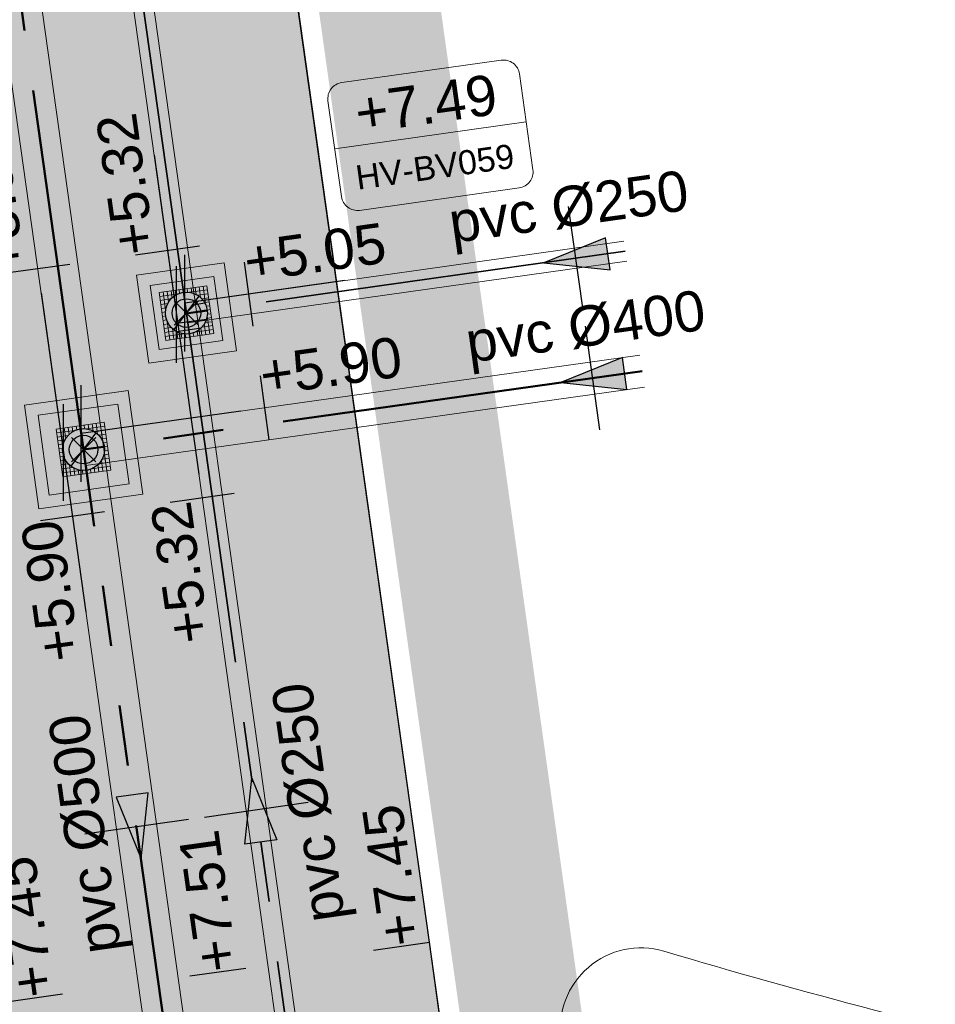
# Model space of a CAD drawing. Extents: x 98477 to 100410, y 398052 to 398969.
# Tile 227 of 256: x 98832 to 98844, y 398232 to 398244. Entities that reach past the tile are written whole.
import ezdxf
from ezdxf.enums import TextEntityAlignment as Align

# ---------------------------------------------------------------- set-up
doc = ezdxf.new("R2010")
doc.units = 0
for name, pattern in [('AL-NUTSTRACE', [17, 5, -3.5, 0, -3.5, 5]), ('RI-DWA', [9.75, 4.5, -0.75, 0.75, -0.75, 0.75, -0.75, 0.75, -0.75]), ('RI-RWA', [8.25, 4.5, -0.75, 0.75, -0.75, 0.75, -0.75])]:
    doc.linetypes.add(name, pattern=pattern)
for name, color, linetype, lineweight in [('N-GW-hoogtelijn laagte NAP +7.00', 100, 'AL-HOOGTELIJN +7.00', 18), ('N-KO-kantverharding', 2, 'Continuous', 25), ('N-RI-DWA b.o.b.', 24, 'Continuous', 25), ('N-RI-DWA hoofdriool', 24, 'RI-DWA', 35), ('N-RI-DWA hoofdriool buiswand', 24, 'Continuous', 13), ('N-RI-DWA put', 1, 'Continuous', 25), ('N-RI-DWA putdeksel', 7, 'Continuous', 18), ('N-RI-DWA putnummer', 24, 'Continuous', 18), ('N-RI-DWA putwand', 7, 'Continuous', 18), ('N-RI-DWA strenginformatie', 24, 'Continuous', 25), ('N-RI-RWA b.o.b.', 162, 'Continuous', 25), ('N-RI-RWA hoofdriool', 162, 'RI-RWA', 50), ('N-RI-RWA hoofdriool buiswand', 162, 'Continuous', 13), ('N-RI-RWA put', 1, 'Continuous', 25), ('N-RI-RWA putdeksel', 7, 'Continuous', 18), ('N-RI-RWA putnummer', 162, 'Continuous', 18), ('N-RI-RWA putwand', 7, 'Continuous', 18), ('N-RI-RWA strenginformatie', 162, 'Continuous', 25), ('N-RI-stroomrichting', 7, 'Continuous', 25), ("N-VH-arcering 'MAT' grijs 251", 251, 'Continuous', 18), ('X-AL-nutstrace VERWERKT', 252, 'AL-NUTSTRACE', 18), ('X-AL-planthoogte VERWERKT', 180, 'Continuous', 25)]:
    doc.layers.add(name, color=color, linetype=linetype, lineweight=lineweight)
for name, color, linetype, plot in [('X-AL-contourlijnen', 30, 'Continuous', False), ('X-AL-hulplijn', 30, 'Continuous', False), ('X-AL-hulplijn riolering', 30, 'Continuous', False)]:
    doc.layers.add(name, color=color, linetype=linetype, plot=plot)
doc.styles.add('CS Annotative', font='arial.ttf')
doc.styles.get("Standard").update_dxf_attribs({"font": 'txt.shx'})
doc.linetypes.add('AL-HOOGTELIJN +7.00', pattern='A,7.5,-1.5,["+7.00",Standard,S=0.9,R=0,X=-0.3,Y=-0.45],-4.5,22.5', length=36)

# ---------------------------------------------------------------- blocks, each defined once
blk = doc.blocks.new('*U191')
at = {"layer": 'X-AL-hulplijn', "flags": 128}
blk.add_lwpolyline([(0.347, 0.049), (-0.347, -0.049)], dxfattribs=at)
at = {"layer": 'X-AL-planthoogte VERWERKT', "linetype": 'Continuous', "style": 'CS Annotative'}
blk.add_attdef('HOOGTE-RECHTS', text='', height=0.5, rotation=278, dxfattribs=at).set_placement((0, 0), align=Align.MIDDLE_LEFT)
blk = doc.blocks.new('*U52')
h = blk.add_hatch(color=256)
h.dxf.hatch_style = 1
h.paths.add_polyline_path([(-0.156, -0.208, 0.618819), (0.26, 0, 0.235469), (0.156, 0.208)])
at = {"flags": 128}
blk.add_lwpolyline([(-0.156, -0.208), (0.156, 0.208)], dxfattribs=at)
blk.add_circle((0, 0), 0.26)
at = {"layer": 'N-RI-RWA putdeksel', "flags": 128}
blk.add_lwpolyline([(-0.255, -0.339), (0.339, -0.255), (0.255, 0.339), (-0.339, 0.255)], close=True, dxfattribs=at)
at = {"layer": 'N-RI-RWA putdeksel', "lineweight": 5, "flags": 128}
for points in [[(-0.289, 0.262), (-0.258, 0.036)], [(-0.24, 0.269), (-0.221, 0.137)], [(-0.19, 0.276), (-0.178, 0.189)], [(-0.141, 0.283), (-0.132, 0.224)], [(-0.091, 0.29), (-0.085, 0.246)], [(-0.042, 0.297), (-0.036, 0.257)], [(0.008, 0.304), (0.014, 0.26)], [(0.036, 0.258), (0.262, 0.289)], [(0.057, 0.311), (0.066, 0.252)], [(0.107, 0.318), (0.119, 0.231)], [(0.156, 0.325), (0.175, 0.192)], [(0.206, 0.332), (0.238, 0.106)], [(-0.332, 0.206), (-0.106, 0.238)], [(-0.325, 0.156), (-0.192, 0.175)], [(0.137, 0.221), (0.269, 0.24)], [(0.189, 0.178), (0.276, 0.19)], [(0.224, 0.132), (0.283, 0.141)], [(-0.318, 0.107), (-0.231, 0.119)], [(-0.311, 0.057), (-0.252, 0.066)], [(-0.304, 0.008), (-0.26, 0.014)], [(0.246, 0.085), (0.29, 0.091)], [(0.257, 0.036), (0.297, 0.042)], [(-0.297, -0.042), (-0.257, -0.036)], [(-0.29, -0.091), (-0.246, -0.085)], [(-0.238, -0.106), (-0.206, -0.332)], [(0.231, -0.119), (0.318, -0.107)], [(0.252, -0.066), (0.311, -0.057)], [(0.258, -0.036), (0.289, -0.262)], [(0.26, -0.014), (0.304, -0.008)], [(-0.283, -0.141), (-0.224, -0.132)], [(-0.276, -0.19), (-0.189, -0.178)], [(-0.269, -0.24), (-0.137, -0.221)], [(-0.175, -0.192), (-0.156, -0.325)], [(-0.119, -0.231), (-0.107, -0.318)], [(0.106, -0.238), (0.332, -0.206)], [(0.132, -0.224), (0.141, -0.283)], [(0.178, -0.189), (0.19, -0.276)], [(0.192, -0.175), (0.325, -0.156)], [(0.221, -0.137), (0.24, -0.269)], [(-0.262, -0.289), (-0.036, -0.258)], [(-0.066, -0.252), (-0.057, -0.311)], [(-0.014, -0.26), (-0.008, -0.304)], [(0.036, -0.257), (0.042, -0.297)], [(0.085, -0.246), (0.091, -0.29)]]:
    blk.add_lwpolyline(points, dxfattribs=at)
at = {"layer": 'N-RI-RWA putwand', "flags": 128}
for points in [[(-0.553, -0.734), (0.734, -0.553), (0.553, 0.734), (-0.734, 0.553)], [(-0.426, -0.565), (0.565, -0.426), (0.426, 0.565), (-0.565, 0.426)]]:
    blk.add_lwpolyline(points, close=True, dxfattribs=at)
blk = doc.blocks.new('*U667')
at = {"layer": 'X-AL-hulplijn riolering'}
for points in [[(-0.628, 0.628), (0, 0), (0.628, 0.628, 0.414214)], [(0, 0), (-0.628, -0.628, 0.414214), (0.628, -0.628)]]:
    blk.add_hatch(color=256, dxfattribs=at).paths.add_polyline_path(points)
at = {"lineweight": 9}
blk.add_line((-23.8, 3.73), (-11.917, 5.4), dxfattribs=at)
blk.add_lwpolyline([(-22.253, -0.092), (-12.351, 1.3, 0.414214), (-11.499, 2.429), (-12.335, 8.371, 0.414214), (-13.464, 9.222), (-23.367, 7.83, 0.414214), (-24.218, 6.701), (-23.383, 0.759, 0.414214)], format="xyb", close=True)
at = {"layer": 'X-AL-hulplijn riolering'}
for points in [[(0.753, -0.753), (-0.753, 0.753)], [(0.753, 0.753), (-0.753, -0.753)]]:
    blk.add_lwpolyline(points, dxfattribs=at)
blk.add_circle((0, 0), 0.887, dxfattribs=at)
at = {"style": 'CS Annotative'}
for tag, height, p in [('HOOGTE', 2.5, (-18.134, 6.522)), ('NR', 1.5, (-17.584, 2.608))]:
    blk.add_attdef(tag, text='', height=height, rotation=8, dxfattribs=at).set_placement(p, align=Align.MIDDLE_CENTER)
blk = doc.blocks.new('*U48')
h = blk.add_hatch()
h.set_pattern_fill('ANSI31', color=256, scale=0.8, angle=143)
h.set_pattern_definition([(188, (-3e-16, -1e-16), (0.013917, -0.099027), [])])
h.paths.add_polyline_path([(-0.156, -0.208, 0.618819), (0.26, 0, 0.235469), (0.156, 0.208)])
at = {"flags": 128}
blk.add_lwpolyline([(-0.156, -0.208), (0.156, 0.208)], dxfattribs=at)
blk.add_circle((0, 0), 0.26)
at = {"layer": 'N-RI-DWA putdeksel', "flags": 128}
blk.add_lwpolyline([(-0.255, -0.339), (0.339, -0.255), (0.255, 0.339), (-0.339, 0.255)], close=True, dxfattribs=at)
at = {"layer": 'N-RI-DWA putdeksel', "lineweight": 5, "flags": 128}
for points in [[(-0.289, 0.262), (-0.258, 0.036)], [(-0.24, 0.269), (-0.221, 0.137)], [(-0.19, 0.276), (-0.178, 0.189)], [(-0.141, 0.283), (-0.132, 0.224)], [(-0.091, 0.29), (-0.085, 0.246)], [(-0.042, 0.297), (-0.036, 0.257)], [(0.008, 0.304), (0.014, 0.26)], [(0.036, 0.258), (0.262, 0.289)], [(0.057, 0.311), (0.066, 0.252)], [(0.107, 0.318), (0.119, 0.231)], [(0.156, 0.325), (0.175, 0.192)], [(0.206, 0.332), (0.238, 0.106)], [(-0.332, 0.206), (-0.106, 0.238)], [(-0.325, 0.156), (-0.192, 0.175)], [(0.137, 0.221), (0.269, 0.24)], [(0.189, 0.178), (0.276, 0.19)], [(0.224, 0.132), (0.283, 0.141)], [(-0.318, 0.107), (-0.231, 0.119)], [(-0.311, 0.057), (-0.252, 0.066)], [(-0.304, 0.008), (-0.26, 0.014)], [(0.246, 0.085), (0.29, 0.091)], [(0.257, 0.036), (0.297, 0.042)], [(-0.297, -0.042), (-0.257, -0.036)], [(-0.29, -0.091), (-0.246, -0.085)], [(-0.238, -0.106), (-0.206, -0.332)], [(0.231, -0.119), (0.318, -0.107)], [(0.252, -0.066), (0.311, -0.057)], [(0.258, -0.036), (0.289, -0.262)], [(0.26, -0.014), (0.304, -0.008)], [(-0.283, -0.141), (-0.224, -0.132)], [(-0.276, -0.19), (-0.189, -0.178)], [(-0.269, -0.24), (-0.137, -0.221)], [(-0.175, -0.192), (-0.156, -0.325)], [(-0.119, -0.231), (-0.107, -0.318)], [(0.106, -0.238), (0.332, -0.206)], [(0.132, -0.224), (0.141, -0.283)], [(0.178, -0.189), (0.19, -0.276)], [(0.192, -0.175), (0.325, -0.156)], [(0.221, -0.137), (0.24, -0.269)], [(-0.262, -0.289), (-0.036, -0.258)], [(-0.066, -0.252), (-0.057, -0.311)], [(-0.014, -0.26), (-0.008, -0.304)], [(0.036, -0.257), (0.042, -0.297)], [(0.085, -0.246), (0.091, -0.29)]]:
    blk.add_lwpolyline(points, dxfattribs=at)
at = {"layer": 'N-RI-DWA putwand', "flags": 128}
for points in [[(-0.468, -0.621), (0.621, -0.468), (0.468, 0.621), (-0.621, 0.468)], [(-0.34, -0.452), (0.452, -0.34), (0.34, 0.452), (-0.452, 0.34)]]:
    blk.add_lwpolyline(points, close=True, dxfattribs=at)
blk = doc.blocks.new('*U668')
at = {"layer": 'X-AL-hulplijn riolering'}
for points in [[(-0.628, 0.628), (0, 0), (0.628, 0.628, 0.414214)], [(0, 0), (-0.628, -0.628, 0.414214), (0.628, -0.628)]]:
    blk.add_hatch(color=256, dxfattribs=at).paths.add_polyline_path(points)
at = {"lineweight": 9}
blk.add_line((9.198, 10.192), (21.081, 11.862), dxfattribs=at)
blk.add_lwpolyline([(10.745, 6.371), (20.648, 7.762, 0.414214), (21.499, 8.892), (20.664, 14.833, 0.414214), (19.535, 15.684), (9.632, 14.293, 0.414214), (8.781, 13.163), (9.616, 7.222, 0.414214)], format="xyb", close=True)
at = {"layer": 'X-AL-hulplijn riolering'}
for points in [[(0.753, -0.753), (-0.753, 0.753)], [(0.753, 0.753), (-0.753, -0.753)]]:
    blk.add_lwpolyline(points, dxfattribs=at)
blk.add_circle((0, 0), 0.887, dxfattribs=at)
at = {"style": 'CS Annotative'}
for tag, height, p in [('HOOGTE', 2.5, (14.865, 12.984)), ('NR', 1.5, (15.415, 9.071))]:
    blk.add_attdef(tag, text='', height=height, rotation=8, dxfattribs=at).set_placement(p, align=Align.MIDDLE_CENTER)
blk = doc.blocks.new('*U520')
at = {"layer": 'X-AL-hulplijn riolering', "flags": 128}
for points in [[(-1.392, 9.903), (0, 0)], [(1.424, 4.239), (-2.537, 3.683)], [(0, -3), (0, 3)], [(0, 0), (1.392, -9.903)], [(3.581, -11.11), (-0.38, -11.666)]]:
    blk.add_lwpolyline(points, dxfattribs=at)
at = {"layer": 'N-RI-DWA b.o.b.', "linetype": 'Continuous', "style": 'CS Annotative'}
blk.add_attdef('B.o.b.rechts', text='', height=0.5, rotation=98, dxfattribs=at).set_placement((-0.507, 0.737), align=Align.MIDDLE_LEFT)
blk.add_attdef('B.o.b.links', text='', height=0.5, rotation=98, dxfattribs=at).set_placement((-0.076, -2.333), align=Align.MIDDLE_RIGHT)
blk = doc.blocks.new('*U521')
at = {"layer": 'X-AL-hulplijn riolering', "flags": 128}
for points in [[(0.38, 11.666), (-3.581, 11.11)], [(-1.392, 9.903), (0, 0)], [(0, -3), (0, 3)], [(0, 0), (1.392, -9.903)], [(2.537, -3.683), (-1.424, -4.239)]]:
    blk.add_lwpolyline(points, dxfattribs=at)
at = {"layer": 'N-RI-RWA b.o.b.', "linetype": 'Continuous', "style": 'CS Annotative'}
blk.add_attdef('B.o.b.rechts', text='', height=0.5, rotation=98, dxfattribs=at).set_placement((-0.716, 2.222), align=Align.MIDDLE_LEFT)
blk.add_attdef('B.o.b.links', text='', height=0.5, rotation=98, dxfattribs=at).set_placement((-0.285, -0.848), align=Align.MIDDLE_RIGHT)
blk = doc.blocks.new('*U522')
at = {"layer": 'X-AL-hulplijn riolering', "flags": 128}
for points in [[(11.666, -0.38), (11.11, 3.581)], [(0, -3), (0, 3)], [(9.903, 1.392), (0, 0)]]:
    blk.add_lwpolyline(points, dxfattribs=at)
at = {"layer": 'N-RI-RWA b.o.b.', "linetype": 'Continuous', "style": 'CS Annotative'}
blk.add_attdef('B.o.b.rechts', text='', height=0.5, rotation=8, dxfattribs=at).set_placement((2.222, 0.716), align=Align.MIDDLE_LEFT)
blk = doc.blocks.new('*U523')
at = {"layer": 'X-AL-hulplijn riolering', "flags": 128}
for points in [[(0, -3), (0, 3)], [(4.239, -1.424), (3.683, 2.537)], [(9.903, 1.392), (0, 0)]]:
    blk.add_lwpolyline(points, dxfattribs=at)
at = {"layer": 'N-RI-DWA b.o.b.', "linetype": 'Continuous', "style": 'CS Annotative'}
blk.add_attdef('B.o.b.rechts', text='', height=0.5, rotation=8, dxfattribs=at).set_placement((0.737, 0.507), align=Align.MIDDLE_LEFT)
blk = doc.blocks.new('*U218')
at = {"layer": 'N-RI-stroomrichting'}
h = blk.add_hatch(color=256, dxfattribs=at)
h.dxf.hatch_style = 1
h.paths.add_polyline_path([(0.278, -1.981), (0.712, 2.12), (-1.269, 1.841)])
blk.add_lwpolyline([(0.278, -1.981), (0.712, 2.12), (-1.269, 1.841)], close=True, dxfattribs=at)
at = {"layer": 'X-AL-hulplijn riolering'}
blk.add_lwpolyline([(3.218, 0.452), (-3.218, -0.452)], dxfattribs=at)
at = {"lineweight": 25, "style": 'CS Annotative'}
blk.add_attdef('Strenginformatie', text='', height=2.5, rotation=98, dxfattribs=at).set_placement((-3.218, -0.452), align=Align.MIDDLE_CENTER)
blk = doc.blocks.new('*U864')
at = {"layer": 'N-RI-stroomrichting'}
h = blk.add_hatch(color=256, dxfattribs=at)
h.dxf.hatch_style = 1
h.paths.add_polyline_path([(-0.283, 1.98), (1.273, -1.838), (-0.707, -2.121)])
blk.add_lwpolyline([(-0.283, 1.98), (1.273, -1.838), (-0.707, -2.121)], close=True, dxfattribs=at)
at = {"layer": 'X-AL-hulplijn riolering'}
blk.add_lwpolyline([(3.217, 0.46), (-3.217, -0.46)], dxfattribs=at)
at = {"lineweight": 25, "style": 'CS Annotative'}
blk.add_attdef('Strenginformatie', text='', height=2.5, rotation=98.13581, dxfattribs=at).set_placement((3.217, 0.46), align=Align.MIDDLE_CENTER)
blk = doc.blocks.new('*U866')
at = {"layer": 'N-RI-stroomrichting'}
h = blk.add_hatch(color=256, dxfattribs=at)
h.dxf.hatch_style = 1
h.paths.add_polyline_path([(-1.981, -0.278), (2.12, -0.712), (1.841, 1.269)])
blk.add_lwpolyline([(-1.981, -0.278), (2.12, -0.712), (1.841, 1.269)], close=True, dxfattribs=at)
at = {"layer": 'X-AL-hulplijn riolering'}
blk.add_lwpolyline([(0.452, -3.218), (-0.452, 3.218)], dxfattribs=at)
at = {"lineweight": 25, "style": 'CS Annotative'}
blk.add_attdef('Strenginformatie', text='', height=2.5, rotation=8, dxfattribs=at).set_placement((-0.452, 3.218), align=Align.MIDDLE_CENTER)
blk = doc.blocks.new('*U867')
at = {"layer": 'N-RI-stroomrichting'}
h = blk.add_hatch(color=256, dxfattribs=at)
h.dxf.hatch_style = 1
h.paths.add_polyline_path([(-1.981, -0.278), (2.12, -0.712), (1.841, 1.269)])
blk.add_lwpolyline([(-1.981, -0.278), (2.12, -0.712), (1.841, 1.269)], close=True, dxfattribs=at)
at = {"layer": 'X-AL-hulplijn riolering'}
blk.add_lwpolyline([(0.452, -3.218), (-0.452, 3.218)], dxfattribs=at)
at = {"lineweight": 25, "style": 'CS Annotative'}
blk.add_attdef('Strenginformatie', text='', height=2.5, rotation=8, dxfattribs=at).set_placement((-0.452, 3.218), align=Align.MIDDLE_CENTER)

msp = doc.modelspace()

# ---------------------------------------------------------------- hatches: boundary and pattern name
at = {"layer": "N-VH-arcering 'MAT' grijs 251"}
h = msp.add_hatch(color=256, dxfattribs=at)
h.dxf.hatch_style = 1
edge = h.paths.add_edge_path()
edge.add_line((98801.71, 398275.503), (98759.079, 398269.511))
edge.add_arc((98758.557, 398273.225), 3.75, 188, 278, ccw=False)
edge.add_line((98754.843, 398272.703), (98754.732, 398273.495))
edge.add_arc((98759.436, 398274.156), 4.75, 98, 188, ccw=False)
edge.add_line((98758.775, 398278.86), (98802.644, 398285.025))
edge.add_arc((98800.8, 398298.146), 13.25, 278, 315.3696)
edge.add_arc((98814.321, 398284.798), 5.75, 98, 135.3696, ccw=False)
edge.add_line((98813.521, 398290.492), (98817.945, 398291.114))
edge.add_arc((98818.745, 398285.42), 5.75, 8, 98, ccw=False)
edge.add_line((98824.439, 398286.22), (98832.122, 398231.557))
edge.add_arc((98824.447, 398230.479), 7.75, -36.9034, 8, ccw=False)
edge.add_line((98830.645, 398225.825), (98822.025, 398214.347))
edge.add_arc((98828.622, 398209.393), 8.25, 143.0966, 188)
edge.add_line((98820.453, 398208.245), (98820.952, 398204.691))
edge.add_line((98820.952, 398204.691), (98824.988, 398175.974))
edge.add_line((98824.988, 398175.974), (98826.345, 398166.319))
edge.add_arc((98829.563, 398166.771), 3.25, 188, 278)
edge.add_line((98830.016, 398163.553), (98845.496, 398165.728))
edge.add_line((98845.496, 398165.728), (98850.051, 398166.368))
edge.add_line((98850.051, 398166.368), (98871.26, 398169.349))
edge.add_line((98871.26, 398169.349), (98879.777, 398170.546))
edge.add_line((98879.777, 398170.546), (98895.918, 398172.814))
edge.add_line((98895.918, 398172.814), (98895.013, 398179.251))
edge.add_line((98895.013, 398179.251), (98835.845, 398170.936))
edge.add_arc((98835.184, 398175.639), 4.75, 188, 278, ccw=False)
edge.add_line((98830.48, 398174.978), (98825.977, 398207.018))
edge.add_arc((98833.652, 398208.097), 7.75, 143.0966, 188, ccw=False)
edge.add_line((98827.454, 398212.751), (98836.074, 398224.229))
edge.add_arc((98829.477, 398229.183), 8.25, 323.0966, 368)
edge.add_line((98837.646, 398230.331), (98837.342, 398232.493))
edge.add_line((98837.342, 398232.493), (98837.342, 398232.493))
edge.add_line((98837.342, 398232.493), (98829.688, 398286.958))
edge.add_arc((98835.382, 398287.758), 5.75, 98, 188, ccw=False)
edge.add_line((98834.582, 398293.452), (98882.505, 398300.187))
edge.add_arc((98883.618, 398292.265), 8, 11.632, 98, ccw=False)
edge.add_line((98891.454, 398293.878), (98891, 398296.086))
edge.add_line((98891, 398296.086), (98889.023, 398305.688))
edge.add_line((98889.023, 398305.688), (98888.557, 398307.974))
edge.add_line((98888.557, 398307.974), (98887.385, 398314.76))
edge.add_arc((98879.502, 398313.398), 8, -82, 9.8011, ccw=False)
edge.add_line((98880.615, 398305.476), (98872.945, 398304.398))
edge.add_arc((98872.423, 398308.111), 3.75, 189.4265, 278, ccw=False)
edge.add_arc((92946.735, 397324.304), 6003.05, 9.426501, 10.6116601)
edge.add_line((98847.121, 398429.774), (98842.313, 398429.098))
edge.add_arc((92946.735, 397324.304), 5998.2, 9.4285467, 10.6137733, ccw=False)
edge.add_arc((98860.089, 398306.469), 3.84, -81.4341, 6.6574, ccw=False)
edge.add_line((98860.661, 398302.671), (98847.185, 398300.777))
edge.add_line((98847.185, 398300.777), (98842.63, 398300.137))
edge.add_line((98842.63, 398300.137), (98820.151, 398296.978))
edge.add_arc((98819.35, 398302.672), 5.75, 188, 278, ccw=False)
edge.add_line((98813.656, 398301.872), (98812.306, 398311.477))
edge.add_line((98812.306, 398311.477), (98811.109, 398319.994))
edge.add_line((98811.109, 398319.994), (98809.244, 398333.263))
edge.add_line((98809.244, 398333.263), (98808.674, 398337.323))
edge.add_line((98808.674, 398337.323), (98807.714, 398344.156))
edge.add_line((98807.714, 398344.156), (98807.707, 398344.206))
edge.add_line((98807.707, 398344.206), (98811.668, 398344.762))
edge.add_line((98811.668, 398344.762), (98829.492, 398347.268))
edge.add_line((98829.492, 398347.268), (98831.968, 398347.616))
edge.add_line((98831.968, 398347.616), (98831.064, 398354.052))
edge.add_line((98831.064, 398354.052), (98828.588, 398353.704))
edge.add_line((98828.588, 398353.704), (98810.763, 398351.199))
edge.add_line((98810.763, 398351.199), (98806.802, 398350.643))
edge.add_line((98806.802, 398350.643), (98806.795, 398350.692))
edge.add_line((98806.795, 398350.692), (98805.146, 398362.424))
edge.add_line((98805.146, 398362.424), (98805.048, 398363.12))
edge.add_line((98805.048, 398363.12), (98803.991, 398370.646))
edge.add_line((98803.991, 398370.646), (98802.488, 398381.341))
edge.add_line((98802.488, 398381.341), (98801.43, 398388.867))
edge.add_line((98801.43, 398388.867), (98799.927, 398399.562))
edge.add_line((98799.927, 398399.562), (98798.869, 398407.088))
edge.add_line((98798.869, 398407.088), (98797.366, 398417.783))
edge.add_line((98797.366, 398417.783), (98796.795, 398421.843))
edge.add_line((98796.795, 398421.843), (98795.884, 398428.329))
edge.add_line((98795.884, 398428.329), (98795.877, 398428.379))
edge.add_line((98795.877, 398428.379), (98799.838, 398428.935))
edge.add_line((98799.838, 398428.935), (98817.663, 398431.44))
edge.add_line((98817.663, 398431.44), (98820.138, 398431.788))
edge.add_line((98820.138, 398431.788), (98819.234, 398438.225))
edge.add_line((98819.234, 398438.225), (98816.758, 398437.877))
edge.add_line((98816.758, 398437.877), (98798.933, 398435.372))
edge.add_line((98798.933, 398435.372), (98794.972, 398434.815))
edge.add_line((98794.972, 398434.815), (98794.965, 398434.865))
edge.add_line((98794.965, 398434.865), (98793.379, 398446.154))
edge.add_line((98793.379, 398446.154), (98792.739, 398450.709))
edge.add_line((98792.739, 398450.709), (98789.338, 398474.904))
edge.add_line((98789.338, 398474.904), (98783.892, 398474.138))
edge.add_line((98783.892, 398474.138), (98786.763, 398453.707))
edge.add_arc((98782.059, 398453.046), 4.75, -82, 8, ccw=False)
edge.add_line((98782.72, 398448.342), (98773.115, 398446.992))
edge.add_line((98773.115, 398446.992), (98764.599, 398445.795))
edge.add_line((98764.599, 398445.795), (98743.407, 398442.817))
edge.add_line((98743.407, 398442.817), (98734.891, 398441.62))
edge.add_line((98734.891, 398441.62), (98611.8, 398424.321))
edge.add_line((98611.8, 398424.321), (98607.657, 398453.801))
edge.add_arc((98611.637, 398454.122), 3.993, 101.3918, 184.6082, ccw=False)
edge.add_line((98610.849, 398458.036), (98611.839, 398458.175))
edge.add_line((98611.839, 398458.175), (98639.566, 398462.072))
edge.add_line((98639.566, 398462.072), (98641.547, 398462.351))
edge.add_line((98641.547, 398462.351), (98659.372, 398464.856))
edge.add_line((98659.372, 398464.856), (98661.847, 398465.204))
edge.add_line((98661.847, 398465.204), (98660.943, 398471.64))
edge.add_line((98660.943, 398471.64), (98649.901, 398470.089))
edge.add_line((98649.901, 398470.089), (98624.649, 398466.54))
edge.add_line((98624.649, 398466.54), (98622.669, 398466.261))
edge.add_line((98622.669, 398466.261), (98604.844, 398463.756))
edge.add_line((98604.844, 398463.756), (98602.864, 398463.478))
edge.add_line((98602.864, 398463.478), (98594.941, 398462.365))
edge.add_line((98594.941, 398462.365), (98576.275, 398459.741))
edge.add_line((98576.275, 398459.741), (98577.18, 398453.304))
edge.add_line((98577.18, 398453.304), (98578.17, 398453.444))
edge.add_line((98578.17, 398453.444), (98598.471, 398456.294))
edge.add_arc((98598.792, 398452.314), 3.993, 11.4249, 94.6095, ccw=False)
edge.add_line((98602.706, 398453.105), (98606.849, 398423.625))
edge.add_line((98606.849, 398423.625), (98548.819, 398415.469))
edge.add_arc((98548.158, 398420.173), 4.75, 188, 278, ccw=False)
edge.add_line((98543.454, 398419.512), (98539.768, 398445.74))
edge.add_line((98539.768, 398445.74), (98538.976, 398445.629))
edge.add_line((98538.976, 398445.629), (98538.732, 398447.362))
edge.add_line((98538.732, 398447.362), (98534.771, 398446.805))
edge.add_line((98534.771, 398446.805), (98536.53, 398434.292))
edge.add_line((98536.53, 398434.292), (98537.17, 398429.737))
edge.add_line((98537.17, 398429.737), (98538.395, 398421.022))
edge.add_line((98538.395, 398421.022), (98539.035, 398416.467))
edge.add_line((98539.035, 398416.467), (98541.025, 398402.306))
edge.add_line((98541.025, 398402.306), (98541.665, 398397.751))
edge.add_line((98541.665, 398397.751), (98543.656, 398383.59))
edge.add_line((98543.656, 398383.59), (98544.296, 398379.035))
edge.add_line((98544.296, 398379.035), (98545.604, 398369.727))
edge.add_arc((98543.871, 398369.483), 1.75, -82, 8, ccw=False)
edge.add_line((98544.115, 398367.75), (98522.477, 398364.709))
edge.add_line((98522.477, 398364.709), (98523.215, 398359.461))
edge.add_line((98523.215, 398359.461), (98545.05, 398362.529))
edge.add_line((98545.05, 398362.529), (98549.605, 398363.17))
edge.add_line((98549.605, 398363.17), (98564.162, 398365.215))
edge.add_arc((98564.824, 398360.512), 4.75, 8, 98, ccw=False)
edge.add_line((98569.527, 398361.173), (98576.5, 398311.56))
edge.add_arc((98571.796, 398310.899), 4.75, -82, 8, ccw=False)
edge.add_line((98572.457, 398306.195), (98563.842, 398304.985))
edge.add_line((98563.842, 398304.985), (98559.287, 398304.344))
edge.add_line((98559.287, 398304.344), (98541.016, 398301.777))
edge.add_line((98541.016, 398301.777), (98541.754, 398296.528))
edge.add_line((98541.754, 398296.528), (98553.885, 398298.233))
edge.add_arc((98554.128, 398296.5), 1.75, 8, 98, ccw=False)
edge.add_line((98555.861, 398296.744), (98557.35, 398286.148))
edge.add_line((98557.35, 398286.148), (98557.99, 398281.593))
edge.add_line((98557.99, 398281.593), (98560.134, 398266.343))
edge.add_line((98560.134, 398266.343), (98560.774, 398261.787))
edge.add_line((98560.774, 398261.787), (98562.917, 398246.537))
edge.add_line((98562.917, 398246.537), (98563.557, 398241.982))
edge.add_line((98563.557, 398241.982), (98565.701, 398226.732))
edge.add_line((98565.701, 398226.732), (98566.341, 398222.177))
edge.add_line((98566.341, 398222.177), (98567.566, 398213.462))
edge.add_line((98567.566, 398213.462), (98568.206, 398208.907))
edge.add_line((98568.206, 398208.907), (98576.531, 398149.669))
edge.add_line((98576.531, 398149.669), (98576.556, 398149.491))
edge.add_line((98576.556, 398149.491), (98535.46, 398143.715))
edge.add_line((98535.46, 398143.715), (98536.347, 398137.407))
edge.add_line((98536.347, 398137.407), (98537.337, 398137.546))
edge.add_line((98537.337, 398137.546), (98577.443, 398143.183))
edge.add_line((98577.443, 398143.183), (98578.765, 398133.775))
edge.add_line((98578.765, 398133.775), (98538.659, 398128.139))
edge.add_line((98538.659, 398128.139), (98537.669, 398128))
edge.add_line((98537.669, 398128), (98538.573, 398121.563))
edge.add_line((98538.573, 398121.563), (98579.669, 398127.339))
edge.add_line((98579.669, 398127.339), (98579.676, 398127.289))
edge.add_line((98579.676, 398127.289), (98580.766, 398119.535))
edge.add_line((98580.766, 398119.535), (98582.575, 398106.662))
edge.add_line((98582.575, 398106.662), (98583.062, 398103.196))
edge.add_line((98583.062, 398103.196), (98584.872, 398090.322))
edge.add_line((98584.872, 398090.322), (98585.359, 398086.856))
edge.add_line((98585.359, 398086.856), (98587.168, 398073.983))
edge.add_line((98587.168, 398073.983), (98588.149, 398067.001))
edge.add_arc((98585.921, 398066.688), 2.25, -71.0527, 8, ccw=False)
edge.add_line((98586.652, 398064.56), (98587.088, 398064.71))
edge.add_line((98587.088, 398064.71), (98595.765, 398067.689))
edge.add_line((98595.765, 398067.689), (98596.093, 398067.801))
edge.add_arc((98595.362, 398069.929), 2.25, 188, 288.9473, ccw=False)
edge.add_line((98593.134, 398069.616), (98582.466, 398145.525))
edge.add_arc((98587.169, 398146.186), 4.75, 98, 188, ccw=False)
edge.add_line((98586.508, 398150.89), (98609.067, 398154.06))
edge.add_line((98609.067, 398154.06), (98621.308, 398156.2))
edge.add_line((98621.308, 398156.2), (98618.713, 398174.661))
edge.add_line((98618.713, 398174.661), (98600.889, 398172.156))
edge.add_line((98600.889, 398172.156), (98602.706, 398159.225))
edge.add_line((98602.706, 398159.225), (98585.673, 398156.831))
edge.add_arc((98585.086, 398161.633), 4.838, 189.0296, 276.9704, ccw=False)
edge.add_line((98580.308, 398160.874), (98573.635, 398208.357))
edge.add_line((98573.635, 398208.357), (98572.717, 398214.893))
edge.add_line((98572.717, 398214.893), (98570.017, 398234.104))
edge.add_line((98570.017, 398234.104), (98569.098, 398240.64))
edge.add_line((98569.098, 398240.64), (98568.632, 398243.957))
edge.add_line((98568.632, 398243.957), (98568.166, 398247.275))
edge.add_arc((98572.869, 398247.936), 4.75, 98, 188, ccw=False)
edge.add_line((98572.208, 398252.64), (98597.856, 398256.244))
edge.add_line((98597.856, 398256.244), (98604.392, 398257.163))
edge.add_line((98604.392, 398257.163), (98619.642, 398259.306))
edge.add_line((98619.642, 398259.306), (98626.178, 398260.225))
edge.add_line((98626.178, 398260.225), (98639.447, 398262.089))
edge.add_line((98639.447, 398262.089), (98639.497, 398262.096))
edge.add_line((98639.497, 398262.096), (98640.054, 398258.135))
edge.add_line((98640.054, 398258.135), (98641.863, 398245.262))
edge.add_line((98641.863, 398245.262), (98642.141, 398243.281))
edge.add_line((98642.141, 398243.281), (98643.255, 398235.359))
edge.add_line((98643.255, 398235.359), (98644.577, 398225.952))
edge.add_line((98644.577, 398225.952), (98646.038, 398215.554))
edge.add_line((98646.038, 398215.554), (98646.386, 398213.078))
edge.add_line((98646.386, 398213.078), (98652.823, 398213.983))
edge.add_line((98652.823, 398213.983), (98652.475, 398216.458))
edge.add_line((98652.475, 398216.458), (98651.709, 398221.905))
edge.add_line((98651.709, 398221.905), (98651.431, 398223.885))
edge.add_line((98651.431, 398223.885), (98649.622, 398236.759))
edge.add_line((98649.622, 398236.759), (98649.343, 398238.739))
edge.add_line((98649.343, 398238.739), (98646.49, 398259.04))
edge.add_line((98646.49, 398259.04), (98645.934, 398263.001))
edge.add_line((98645.934, 398263.001), (98645.983, 398263.008))
edge.add_line((98645.983, 398263.008), (98654.398, 398264.191))
edge.add_line((98654.398, 398264.191), (98722.625, 398273.779))
edge.add_line((98722.625, 398273.779), (98731.142, 398274.976))
edge.add_line((98731.142, 398274.976), (98743.97, 398276.779))
edge.add_arc((98744.557, 398271.977), 4.838, 9.0296, 96.9704, ccw=False)
edge.add_line((98749.335, 398272.737), (98750.727, 398262.834))
edge.add_line((98750.727, 398262.834), (98752.41, 398263.07))
edge.add_line((98752.41, 398263.07), (98756.966, 398263.711))
edge.add_line((98756.966, 398263.711), (98772.216, 398265.854))
edge.add_line((98772.216, 398265.854), (98776.771, 398266.494))
edge.add_line((98776.771, 398266.494), (98795.982, 398269.194))
edge.add_line((98795.982, 398269.194), (98800.537, 398269.834))
edge.add_line((98800.537, 398269.834), (98802.468, 398270.106))
edge.add_line((98802.468, 398270.106), (98801.71, 398275.503))
edge = h.paths.add_edge_path(flags=16)
edge.add_line((98744.062, 398333.464), (98751.984, 398334.577))
edge.add_line((98751.984, 398334.577), (98753.966, 398334.856))
edge.add_line((98753.966, 398334.856), (98764.363, 398336.317))
edge.add_line((98764.363, 398336.317), (98764.363, 398336.317))
edge.add_line((98764.363, 398336.317), (98766.343, 398336.595))
edge.add_line((98766.343, 398336.595), (98774.265, 398337.708))
edge.add_line((98774.265, 398337.708), (98774.247, 398337.837))
edge.add_line((98774.247, 398337.837), (98802.49, 398341.806))
edge.add_line((98802.49, 398341.806), (98803.019, 398338.043))
edge.add_line((98803.019, 398338.043), (98808.474, 398299.225))
edge.add_arc((98800.8, 398298.146), 7.75, -82, 8, ccw=False)
edge.add_line((98801.878, 398290.472), (98771.967, 398286.268))
edge.add_line((98771.967, 398286.268), (98767.412, 398285.628))
edge.add_line((98767.412, 398285.628), (98755.133, 398283.902))
edge.add_line((98755.133, 398283.902), (98746.617, 398282.705))
edge.add_line((98746.617, 398282.705), (98730.376, 398280.423))
edge.add_line((98730.376, 398280.423), (98721.86, 398279.226))
edge.add_line((98721.86, 398279.226), (98654.328, 398269.735))
edge.add_arc((98653.667, 398274.439), 4.75, 188, 278, ccw=False)
edge.add_line((98648.963, 398273.778), (98644.134, 398308.14))
edge.add_line((98644.134, 398308.14), (98642.937, 398316.656))
edge.add_line((98642.937, 398316.656), (98640.3, 398335.422))
edge.add_line((98640.3, 398335.422), (98638.121, 398335.116))
edge.add_line((98638.121, 398335.116), (98637.23, 398334.99))
edge.add_line((98637.23, 398334.99), (98635.051, 398334.684))
edge.add_line((98635.051, 398334.684), (98635.74, 398329.782))
edge.add_line((98635.74, 398329.782), (98636.937, 398321.266))
edge.add_line((98636.937, 398321.266), (98638.385, 398310.967))
edge.add_line((98638.385, 398310.967), (98639.025, 398306.412))
edge.add_line((98639.025, 398306.412), (98641.168, 398291.162))
edge.add_line((98641.168, 398291.162), (98642.365, 398282.646))
edge.add_line((98642.365, 398282.646), (98643.715, 398273.04))
edge.add_arc((98639.011, 398272.379), 4.75, -82, 8, ccw=False)
edge.add_line((98639.672, 398267.675), (98619.322, 398264.815))
edge.add_line((98619.322, 398264.815), (98614.272, 398264.105))
edge.add_line((98614.272, 398264.105), (98593.922, 398261.245))
edge.add_arc((98593.261, 398265.949), 4.75, 188, 278, ccw=False)
edge.add_line((98588.557, 398265.288), (98581.779, 398313.514))
edge.add_line((98581.779, 398313.514), (98580.582, 398322.03))
edge.add_line((98580.582, 398322.03), (98575.231, 398360.106))
edge.add_line((98575.231, 398360.106), (98574.591, 398364.661))
edge.add_line((98574.591, 398364.661), (98572.663, 398378.377))
edge.add_line((98572.663, 398378.377), (98571.188, 398388.873))
edge.add_line((98571.188, 398388.873), (98568.516, 398407.887))
edge.add_arc((98573.22, 398408.548), 4.75, 98, 188, ccw=False)
edge.add_line((98572.559, 398413.251), (98607.119, 398418.109))
edge.add_line((98607.119, 398418.109), (98607.614, 398418.178))
edge.add_line((98607.614, 398418.178), (98611.584, 398389.936))
edge.add_line((98611.584, 398389.936), (98611.455, 398389.918))
edge.add_line((98611.455, 398389.918), (98613.264, 398377.044))
edge.add_line((98613.264, 398377.044), (98613.334, 398376.549))
edge.add_line((98613.334, 398376.549), (98626.207, 398378.358))
edge.add_line((98626.207, 398378.358), (98628.188, 398378.637))
edge.add_line((98628.188, 398378.637), (98636.11, 398379.75))
edge.add_line((98636.11, 398379.75), (98648.369, 398381.473))
edge.add_line((98648.369, 398381.473), (98647.465, 398387.91))
edge.add_line((98647.465, 398387.91), (98634.591, 398386.1))
edge.add_line((98634.591, 398386.1), (98632.492, 398385.805))
edge.add_line((98632.492, 398385.805), (98619.737, 398384.013))
edge.add_line((98619.737, 398384.013), (98617.509, 398383.7))
edge.add_line((98617.509, 398383.7), (98612.566, 398418.874))
edge.add_line((98612.566, 398418.874), (98613.061, 398418.944))
edge.add_line((98613.061, 398418.944), (98667.575, 398426.605))
edge.add_line((98667.575, 398426.605), (98722.089, 398434.267))
edge.add_line((98722.089, 398434.267), (98726.149, 398434.837))
edge.add_line((98726.149, 398434.837), (98759.422, 398439.513))
edge.add_line((98759.422, 398439.513), (98763.483, 398440.084))
edge.add_line((98763.483, 398440.084), (98783.486, 398442.895))
edge.add_arc((98784.147, 398438.192), 4.75, 8, 98, ccw=False)
edge.add_line((98788.851, 398438.853), (98795.615, 398390.726))
edge.add_arc((98790.911, 398390.065), 4.75, -82, 8, ccw=False)
edge.add_line((98791.572, 398385.361), (98787.363, 398384.769))
edge.add_line((98787.363, 398384.769), (98774.49, 398382.96))
edge.add_line((98774.49, 398382.96), (98766.122, 398381.784))
edge.add_line((98766.122, 398381.784), (98766.072, 398381.777))
edge.add_line((98766.072, 398381.777), (98764.945, 398389.798))
edge.add_line((98764.945, 398389.798), (98762.092, 398410.099))
edge.add_line((98762.092, 398410.099), (98761.953, 398411.089))
edge.add_line((98761.953, 398411.089), (98755.516, 398410.184))
edge.add_line((98755.516, 398410.184), (98755.655, 398409.194))
edge.add_line((98755.655, 398409.194), (98758.508, 398388.894))
edge.add_line((98758.508, 398388.894), (98759.636, 398380.872))
edge.add_line((98759.636, 398380.872), (98759.586, 398380.865))
edge.add_line((98759.586, 398380.865), (98748.792, 398379.348))
edge.add_line((98748.792, 398379.348), (98744.237, 398378.708))
edge.add_line((98744.237, 398378.708), (98741.316, 398378.298))
edge.add_line((98741.316, 398378.298), (98735.869, 398377.532))
edge.add_line((98735.869, 398377.532), (98732.948, 398377.122))
edge.add_line((98732.948, 398377.122), (98728.393, 398376.482))
edge.add_line((98728.393, 398376.482), (98718.319, 398375.066))
edge.add_arc((98720.442, 398359.964), 15.25, 98, 128)
edge.add_line((98711.053, 398371.981), (98707.249, 398369.01))
edge.add_line((98707.249, 398369.01), (98710.512, 398364.833))
edge.add_line((98710.512, 398364.833), (98713.62, 398367.262))
edge.add_arc((98721.254, 398357.324), 12.531, 99.3779, 127.5301, ccw=False)
edge.add_line((98719.212, 398369.688), (98728.557, 398371.001))
edge.add_line((98728.557, 398371.001), (98733.112, 398371.641))
edge.add_line((98733.112, 398371.641), (98743.906, 398373.158))
edge.add_line((98743.906, 398373.158), (98752.423, 398374.355))
edge.add_line((98752.423, 398374.355), (98763.216, 398375.872))
edge.add_line((98763.216, 398375.872), (98767.772, 398376.512))
edge.add_line((98767.772, 398376.512), (98793.321, 398380.103))
edge.add_arc((98793.768, 398376.291), 3.838, 9.3042, 96.6958, ccw=False)
edge.add_line((98797.556, 398376.911), (98799.602, 398362.354))
edge.add_line((98799.602, 398362.354), (98801.641, 398347.847))
edge.add_line((98801.641, 398347.847), (98801.71, 398347.352))
edge.add_line((98801.71, 398347.352), (98773.468, 398343.383))
edge.add_line((98773.468, 398343.383), (98773.361, 398344.145))
edge.add_line((98773.361, 398344.145), (98770.885, 398343.797))
edge.add_line((98770.885, 398343.797), (98758.012, 398341.988))
edge.add_line((98758.012, 398341.988), (98756.031, 398341.71))
edge.add_line((98756.031, 398341.71), (98743.158, 398339.9))
edge.add_line((98743.158, 398339.9), (98743.158, 398339.9))
edge.add_line((98743.158, 398339.9), (98742.167, 398339.761))
edge.add_line((98742.167, 398339.761), (98743.072, 398333.324))
edge.add_line((98743.072, 398333.324), (98744.062, 398333.464))
edge = h.paths.add_edge_path(flags=16)
edge.add_line((98545.99, 398402.903), (98545.74, 398404.686))
edge.add_arc((98550.444, 398405.347), 4.75, 98, 188, ccw=False)
edge.add_line((98549.783, 398410.05), (98557.705, 398411.164))
edge.add_arc((98558.366, 398406.46), 4.75, 8, 98, ccw=False)
edge.add_line((98563.07, 398407.121), (98563.355, 398405.091))
edge.add_line((98563.355, 398405.091), (98565.095, 398392.713))
edge.add_line((98565.095, 398392.713), (98565.443, 398390.237))
edge.add_line((98565.443, 398390.237), (98567.182, 398377.859))
edge.add_line((98567.182, 398377.859), (98567.468, 398375.829))
edge.add_arc((98562.764, 398375.168), 4.75, -82, 8, ccw=False)
edge.add_line((98563.425, 398370.464), (98555.503, 398369.35))
edge.add_arc((98554.842, 398374.054), 4.75, 188, 278, ccw=False)
edge.add_line((98550.138, 398373.393), (98549.887, 398375.176))
edge.add_line((98549.887, 398375.176), (98548.078, 398388.049))
edge.add_line((98548.078, 398388.049), (98547.8, 398390.03))
edge.add_line((98547.8, 398390.03), (98545.99, 398402.903))
edge = h.paths.add_edge_path(flags=16)
edge.add_line((98580.974, 398279.723), (98580.696, 398281.704))
edge.add_line((98580.696, 398281.704), (98579.235, 398292.102))
edge.add_line((98579.235, 398292.102), (98578.56, 398296.904))
edge.add_arc((98573.856, 398296.243), 4.75, 8, 98)
edge.add_line((98573.195, 398300.947), (98565.57, 398299.875))
edge.add_arc((98566.231, 398295.172), 4.75, 98, 186.1904)
edge.add_line((98561.508, 398294.659), (98561.506, 398294.659))
edge.add_line((98561.506, 398294.659), (98563.663, 398279.31))
edge.add_line((98563.663, 398279.31), (98563.942, 398277.329))
edge.add_line((98563.942, 398277.329), (98566.099, 398261.98))
edge.add_line((98566.099, 398261.98), (98566.101, 398261.981))
edge.add_arc((98570.782, 398262.79), 4.75, 189.8096, 278)
edge.add_line((98571.443, 398258.086), (98579.068, 398259.158))
edge.add_arc((98578.407, 398263.862), 4.75, 278, 368)
edge.add_line((98583.111, 398264.523), (98582.436, 398269.325))
edge.add_line((98582.436, 398269.325), (98580.974, 398279.723))
edge = h.paths.add_edge_path(flags=16)
edge.add_line((98615.081, 398162.782), (98614.489, 398166.998))
edge.add_arc((98612.756, 398166.755), 1.75, 8, 98)
edge.add_line((98612.512, 398168.488), (98608.551, 398167.931))
edge.add_arc((98608.795, 398166.198), 1.75, 98, 188)
edge.add_line((98607.062, 398165.955), (98607.654, 398161.738))
edge.add_arc((98609.387, 398161.982), 1.75, 188, 278)
edge.add_line((98609.631, 398160.249), (98613.592, 398160.805))
edge.add_arc((98613.348, 398162.538), 1.75, 278, 368)

# ---------------------------------------------------------------- linework, layer by layer
at = {"layer": 'N-GW-hoogtelijn laagte NAP +7.00', "flags": 128}
msp.add_lwpolyline([(98902.684, 398193.938, 0.169251), (98894.613, 398207.132), (98880.591, 398218.621, 0.209508), (98875.18, 398220.139), (98870.299, 398219.453, -0.069646), (98855.605, 398219.445, -0.001862), (98841.073, 398221.526, -0.332837), (98840.229, 398222.376), (98838.976, 398231.284, -0.546152), (98840.252, 398232.382, 0.016537), (98845.498, 398231.009, 0.055183), (98863.428, 398228.979, 0.283581), (98879.537, 398238.86), (98885.289, 398250.239, 0.170745), (98887.306, 398265.704), (98885.541, 398274.048, 0.041562), (98885.059, 398275.654), (98878.686, 398291.861, -0.030032), (98877.947, 398294.132, -1), (98880.657, 398294.837, 0.030032), (98881.292, 398292.885), (98887.683, 398276.631, -0.043984), (98888.324, 398274.458), (98888.937, 398271.415)], format="xyb", dxfattribs=at)
at = {"layer": 'N-KO-kantverharding', "flags": 128}
msp.add_lwpolyline([(98827.454, 398212.751), (98834.883, 398222.643), (98836.074, 398224.229, 0.198474), (98837.646, 398230.331), (98837.342, 398232.493), (98835.29, 398247.1), (98837.27, 398247.378), (98832.469, 398281.542), (98830.488, 398281.264), (98829.688, 398286.958, -0.414214), (98834.582, 398293.452), (98882.505, 398300.187, -0.395766), (98891.454, 398293.878), (98892.976, 398286.485)], format="xyb", dxfattribs=at)
at = {"layer": 'N-RI-DWA hoofdriool', "flags": 128}
for points in [[(98834.327, 398240.299), (98826.728, 398294.368)], [(98839.773, 398241.065), (98834.327, 398240.299)], [(98836.292, 398226.313), (98834.327, 398240.299)]]:
    msp.add_lwpolyline(points, dxfattribs=at)
at = {"layer": 'N-RI-DWA hoofdriool buiswand', "flags": 128}
for points in [[(98834.203, 398240.282), (98826.604, 398294.351)], [(98834.45, 398240.317), (98826.852, 398294.385)], [(98839.756, 398241.189), (98834.309, 398240.423)], [(98839.79, 398240.941), (98834.344, 398240.176)], [(98836.416, 398226.331), (98834.45, 398240.317)], [(98836.168, 398226.296), (98834.203, 398240.282)]]:
    msp.add_lwpolyline(points, dxfattribs=at)
at = {"layer": 'N-RI-RWA hoofdriool'}
for points in [[(98833.05, 398238.605), (98827.26, 398279.8)], [(98839.982, 398239.579), (98833.05, 398238.605)], [(98834.331, 398229.487), (98833.05, 398238.605)]]:
    msp.add_lwpolyline(points, dxfattribs=at)
at = {"layer": 'N-RI-RWA hoofdriool buiswand', "flags": 128}
for points in [[(98833.298, 398238.64), (98827.508, 398279.835)], [(98832.802, 398238.57), (98827.013, 398279.766)], [(98839.954, 398239.777), (98833.022, 398238.803)], [(98840.01, 398239.381), (98833.078, 398238.407)], [(98834.592, 398229.428), (98833.298, 398238.64)], [(98834.071, 398229.547), (98832.802, 398238.57)]]:
    msp.add_lwpolyline(points, dxfattribs=at)
at = {"layer": 'X-AL-contourlijnen', "flags": 128}
msp.add_lwpolyline([(98827.454, 398212.751), (98836.074, 398224.229, 0.198474), (98837.646, 398230.331), (98837.342, 398232.493), (98837.342, 398232.493), (98829.688, 398286.958, -0.414214), (98834.582, 398293.452), (98882.505, 398300.187, -0.395766), (98891.454, 398293.878), (98891, 398296.086), (98889.023, 398305.688), (98888.557, 398307.974), (98887.385, 398314.76, -0.423451), (98880.615, 398305.476), (98872.945, 398304.398, -0.40694), (98868.723, 398307.497, 0.005171), (98847.121, 398429.774)], format="xyb", dxfattribs=at)
at = {"layer": 'X-AL-nutstrace VERWERKT', "const_width": 1.5, "flags": 128}
msp.add_lwpolyline([(98830.017, 398291.8), (98841.568, 398209.609)], dxfattribs=at)

# ---------------------------------------------------------------- block references
at = {"layer": 'N-RI-DWA b.o.b.'}
ref = msp.add_blockref('*U520', (98834.203, 398240.282), dxfattribs=dict(at, xscale=0.2, yscale=0.2, zscale=0.2))
ref.add_attrib('B.o.b.links', '+5.32', dxfattribs={"linetype": 'Continuous', "height": 0.5, "rotation": 98, "style": 'CS Annotative'}).set_placement((98834.127, 398237.949), align=Align.MIDDLE_RIGHT)
ref.add_attrib('B.o.b.rechts', '+5.32', dxfattribs={"linetype": 'Continuous', "height": 0.5, "rotation": 98, "style": 'CS Annotative'}).set_placement((98833.695, 398241.019), align=Align.MIDDLE_LEFT)
ref = msp.add_blockref('*U523', (98834.309, 398240.423), dxfattribs=dict(at, xscale=0.2, yscale=0.2, zscale=0.2))
ref.add_attrib('B.o.b.rechts', '+5.05', dxfattribs={"linetype": 'Continuous', "height": 0.5, "rotation": 8, "style": 'CS Annotative'}).set_placement((98835.046, 398240.931), align=Align.MIDDLE_LEFT)
at = {"layer": 'N-RI-DWA put'}
msp.add_blockref('*U48', (98834.327, 398240.299), dxfattribs=at)
at = {"layer": 'N-RI-DWA putnummer'}
ref = msp.add_blockref('*U668', (98834.327, 398240.299), dxfattribs=dict(at, xscale=0.2, yscale=0.2, zscale=0.2))
ref.add_attrib('HOOGTE', '+7.49', dxfattribs={"linetype": 'Continuous', "height": 0.5, "rotation": 8, "style": 'CS Annotative'}).set_placement((98837.3, 398242.896), align=Align.MIDDLE_CENTER)
ref.add_attrib('NR', 'HV-BV059', dxfattribs={"linetype": 'Continuous', "height": 0.3, "rotation": 8, "style": 'CS Annotative'}).set_placement((98837.41, 398242.114), align=Align.MIDDLE_CENTER)
at = {"layer": 'N-RI-DWA strenginformatie'}
ref = msp.add_blockref('*U867', (98839.159, 398240.979), dxfattribs=dict(at, xscale=0.2, yscale=0.2, zscale=0.2))
ref.add_attrib('Strenginformatie', 'pvc %%C250', dxfattribs={"linetype": 'Continuous', "lineweight": 25, "height": 0.5, "rotation": 8, "style": 'CS Annotative'}).set_placement((98839.069, 398241.622), align=Align.MIDDLE_CENTER)
ref = msp.add_blockref('*U864', (98835.193, 398234.133), dxfattribs=dict(at, xscale=0.2, yscale=0.2, zscale=0.2))
ref.add_attrib('Strenginformatie', 'pvc %%C250', dxfattribs={"linetype": 'Continuous', "lineweight": 25, "height": 0.5, "rotation": 98.1358, "style": 'CS Annotative'}).set_placement((98835.837, 398234.225), align=Align.MIDDLE_CENTER)
at = {"layer": 'N-RI-RWA b.o.b.'}
ref = msp.add_blockref('*U521', (98832.802, 398238.57), dxfattribs=dict(at, xscale=0.2, yscale=0.2, zscale=0.2))
ref.add_attrib('B.o.b.links', '+5.90', dxfattribs={"linetype": 'Continuous', "height": 0.5, "rotation": 98, "style": 'CS Annotative'}).set_placement((98832.518, 398237.723), align=Align.MIDDLE_RIGHT)
ref.add_attrib('B.o.b.rechts', '+5.90', dxfattribs={"linetype": 'Continuous', "height": 0.5, "rotation": 98, "style": 'CS Annotative'}).set_placement((98832.086, 398240.792), align=Align.MIDDLE_LEFT)
ref = msp.add_blockref('*U522', (98833.022, 398238.803), dxfattribs=dict(at, xscale=0.2, yscale=0.2, zscale=0.2))
ref.add_attrib('B.o.b.rechts', '+5.90', dxfattribs={"linetype": 'Continuous', "height": 0.5, "rotation": 8, "style": 'CS Annotative'}).set_placement((98835.244, 398239.519), align=Align.MIDDLE_LEFT)
at = {"layer": 'N-RI-RWA put'}
msp.add_blockref('*U52', (98833.05, 398238.605), dxfattribs=at)
at = {"layer": 'N-RI-RWA putnummer'}
ref = msp.add_blockref('*U667', (98833.05, 398238.605), dxfattribs=dict(at, xscale=0.2, yscale=0.2, zscale=0.2))
ref.add_attrib('HOOGTE', '+7.49', dxfattribs={"linetype": 'Continuous', "height": 0.5, "rotation": 8, "style": 'CS Annotative'}).set_placement((98829.423, 398239.91), align=Align.MIDDLE_CENTER)
ref.add_attrib('NR', 'HW-BH078', dxfattribs={"linetype": 'Continuous', "height": 0.3, "rotation": 8, "style": 'CS Annotative'}).set_placement((98829.533, 398239.127), align=Align.MIDDLE_CENTER)
at = {"layer": 'N-RI-RWA strenginformatie'}
ref = msp.add_blockref('*U866', (98839.368, 398239.493), dxfattribs=dict(at, xscale=0.2, yscale=0.2, zscale=0.2))
ref.add_attrib('Strenginformatie', 'pvc %%C400', dxfattribs={"linetype": 'Continuous', "lineweight": 25, "height": 0.5, "rotation": 8, "style": 'CS Annotative'}).set_placement((98839.278, 398240.137), align=Align.MIDDLE_CENTER)
ref = msp.add_blockref('*U218', (98833.708, 398233.924), dxfattribs=dict(at, xscale=0.2, yscale=0.2, zscale=0.2))
ref.add_attrib('Strenginformatie', 'pvc %%C500', dxfattribs={"linetype": 'Continuous', "lineweight": 25, "height": 0.5, "rotation": 98, "style": 'CS Annotative'}).set_placement((98833.064, 398233.834), align=Align.MIDDLE_CENTER)
at = {"layer": 'X-AL-planthoogte VERWERKT', "rotation": 179.9999999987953}
for p, values in [((98836.996, 398232.444), {'HOOGTE-RECHTS': '+7.45'}), ((98834.718, 398232.124), {'HOOGTE-RECHTS': '+7.51'}), ((98832.441, 398231.804), {'HOOGTE-RECHTS': '+7.45'})]:
    msp.add_blockref('*U191', p, dxfattribs=at).add_auto_attribs(values)

doc.saveas('drawing.dxf')
